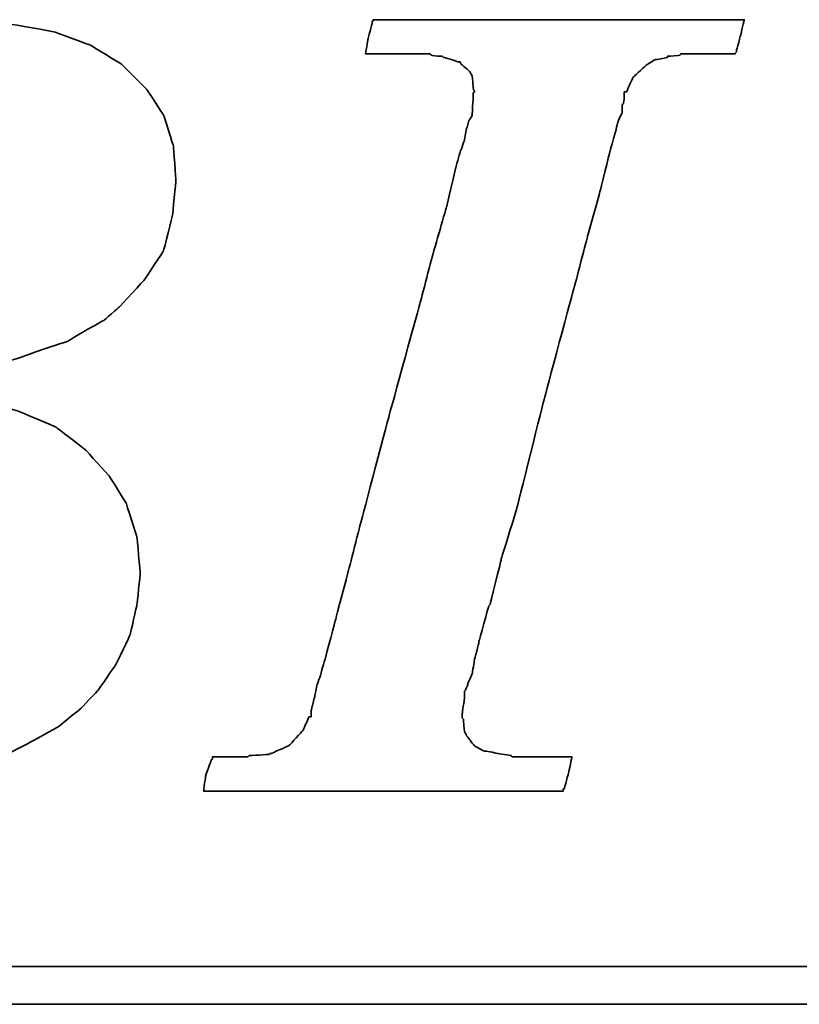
# Model space of a CAD drawing. Header units: millimetres. Extents: x 57 to 435, y 84 to 210.
# Tile 32 of 51: x 311.01 to 313.65, y 120.88 to 124.21. Entities that reach past the tile are written whole.
import ezdxf

# ---------------------------------------------------------------- set-up
doc = ezdxf.new("R2010")
doc.units = ezdxf.units.MM
doc.header["$LTSCALE"] = 0.15
doc.layers.add('DIM', color=4, linetype='CONTINUOUS')
doc.layers.add('layer 1', color=7, linetype='CONTINUOUS')

# ---------------------------------------------------------------- blocks, each defined once
blk = doc.blocks.new('TBI MOTION logo(完整正式版)')
at = {"layer": 'layer 1', "color": 22, "lineweight": 35}
for points, knots in [([(-64.65375, -6.86375), (-64.65375, -6.86375), (-64.84375, -7.29625), (-64.84375, -7.29625), (-64.84375, -7.29625), (-64.84375, -7.29625), (-64.86875, -7.34375), (-64.86875, -7.34375), (-64.86875, -7.34375), (-64.86875, -7.34375), (-64.86875, -7.36875), (-64.86875, -7.36875), (-64.86875, -7.36875), (-64.86875, -7.36875), (-65.15375, -7.65375), (-65.15375, -7.65375), (-65.15375, -7.65375), (-65.15375, -7.65375), (-65.17875, -7.65375), (-65.17875, -7.65375), (-65.17875, -7.65375), (-65.17875, -7.65375), (-65.20375, -7.67875), (-65.20375, -7.67875), (-65.20375, -7.67875), (-65.20375, -7.67875), (-65.58875, -7.87125), (-65.58875, -7.87125), (-65.58875, -7.87125), (-65.58875, -7.87125), (-65.63375, -7.87125), (-65.63375, -7.87125), (-65.63375, -7.87125), (-65.63375, -7.87125), (-65.65875, -7.89375), (-65.65875, -7.89375), (-65.65875, -7.89375), (-65.65875, -7.89375), (-66.09375, -7.94375), (-66.09375, -7.94375), (-66.09375, -7.94375), (-66.09375, -7.94375), (-66.11375, -7.94375), (-66.11375, -7.94375), (-66.11375, -7.94375), (-66.11375, -7.94375), (-66.16375, -7.94375), (-66.16375, -7.94375), (-66.16375, -7.94375), (-66.16375, -7.94375), (-66.30875, -7.94375), (-66.30875, -7.94375), (-66.30875, -7.94375), (-66.30875, -7.94375), (-66.69375, -7.94375), (-66.69375, -7.94375), (-66.69375, -7.94375), (-66.69375, -7.94375), (-67.07375, -7.94375), (-67.07375, -7.94375), (-67.07375, -7.94375), (-67.07375, -7.94375), (-67.12375, -7.94375), (-67.12375, -7.94375), (-67.12375, -7.94375), (-67.12375, -7.94375), (-67.12375, -7.96625), (-67.12375, -7.96625), (-67.12375, -7.96625), (-67.12375, -7.96625), (-67.14875, -7.99125), (-67.14875, -7.99125), (-67.14875, -7.99125), (-67.14875, -7.99125), (-67.24375, -8.34875), (-67.24375, -8.34875), (-67.24375, -8.34875), (-67.24375, -8.34875), (-67.31375, -8.68625), (-67.31375, -8.68625), (-67.31375, -8.68625), (-67.31375, -8.68625), (-67.26875, -8.68625), (-67.26875, -8.68625), (-67.26875, -8.68625), (-67.26875, -8.68625), (-67.07375, -8.68625), (-67.07375, -8.68625), (-67.07375, -8.68625), (-67.07375, -8.68625), (-66.54875, -8.68625), (-66.54875, -8.68625), (-66.54875, -8.68625), (-66.54875, -8.68625), (-65.82625, -8.68625), (-65.82625, -8.68625), (-65.82625, -8.68625), (-65.82625, -8.68625), (-65.01375, -8.68625), (-65.01375, -8.68625), (-65.01375, -8.68625), (-65.01375, -8.68625), (-64.05375, -8.68625), (-64.05375, -8.68625), (-64.05375, -8.68625), (-64.05375, -8.68625), (-62.08375, -8.68625), (-62.08375, -8.68625), (-62.08375, -8.68625), (-62.08375, -8.68625), (-60.06875, -8.68625), (-60.06875, -8.68625), (-60.06875, -8.68625), (-60.06875, -8.68625), (-59.10875, -8.68625), (-59.10875, -8.68625), (-59.10875, -8.68625), (-59.10875, -8.68625), (-58.29375, -8.68625), (-58.29375, -8.68625), (-58.29375, -8.68625), (-58.29375, -8.68625), (-57.57375, -8.68625), (-57.57375, -8.68625), (-57.57375, -8.68625), (-57.57375, -8.68625), (-57.04875, -8.68625), (-57.04875, -8.68625), (-57.04875, -8.68625), (-57.04875, -8.68625), (-56.85375, -8.68625), (-56.85375, -8.68625), (-56.85375, -8.68625), (-56.85375, -8.68625), (-56.70875, -8.68625), (-56.70875, -8.68625), (-56.70875, -8.68625), (-56.70875, -8.68625), (-56.61375, -8.68625), (-56.61375, -8.68625), (-56.61375, -8.68625), (-56.61375, -8.68625), (-56.56875, -8.68625), (-56.56875, -8.68625), (-56.56875, -8.68625), (-56.56875, -8.68625), (-55.65375, -8.63875), (-55.65375, -8.63875), (-55.65375, -8.63875), (-55.65375, -8.63875), (-54.76875, -8.51875), (-54.76875, -8.51875), (-54.76875, -8.51875), (-54.76875, -8.51875), (-53.90375, -8.30375), (-53.90375, -8.30375), (-53.90375, -8.30375), (-53.90375, -8.30375), (-53.08875, -8.03875), (-53.08875, -8.03875), (-53.08875, -8.03875), (-53.08875, -8.03875), (-52.34375, -7.65375), (-52.34375, -7.65375), (-52.34375, -7.65375), (-52.34375, -7.65375), (-51.69875, -7.29625), (-51.69875, -7.29625), (-51.69875, -7.29625), (-51.69875, -7.29625), (-51.21875, -6.91125), (-51.21875, -6.91125), (-51.21875, -6.91125), (-51.21875, -6.91125), (-50.83375, -6.50375), (-50.83375, -6.50375), (-50.83375, -6.50375), (-50.83375, -6.50375), (-50.44875, -5.94875), (-50.44875, -5.94875), (-50.44875, -5.94875), (-50.44875, -5.94875), (-50.13875, -5.30375), (-50.13875, -5.30375), (-50.13875, -5.30375), (-50.13875, -5.30375), (-49.99375, -4.65375), (-49.99375, -4.65375), (-49.99375, -4.65375), (-49.99375, -4.65375), (-49.92375, -3.98375), (-49.92375, -3.98375), (-49.92375, -3.98375), (-49.92375, -3.98375), (-49.99375, -3.19374), (-49.99375, -3.19374), (-49.99375, -3.19374), (-49.99375, -3.19374), (-50.23374, -2.44874), (-50.23374, -2.44874), (-50.23374, -2.44874), (-50.23374, -2.44874), (-50.59375, -1.87374), (-50.59375, -1.87374), (-50.59375, -1.87374), (-50.59375, -1.87374), (-51.09875, -1.31874), (-51.09875, -1.31874), (-51.09875, -1.31874), (-51.09875, -1.31874), (-51.74375, -0.81875), (-51.74375, -0.81875), (-51.74375, -0.81875), (-51.74375, -0.81875), (-52.53875, -0.48125), (-52.53875, -0.48125), (-52.53875, -0.48125), (-52.53875, -0.48125), (-53.47375, -0.21875), (-53.47375, -0.21875), (-53.47375, -0.21875), (-53.47375, -0.21875), (-54.52875, -0.04874), (-54.52875, -0.04874), (-54.52875, -0.04874), (-54.52875, -0.04874), (-55.65375, 0.12125), (-55.65375, 0.12125), (-55.65375, 0.12125), (-55.65375, 0.12125), (-54.50375, 0.28624), (-54.50375, 0.28624), (-54.50375, 0.28624), (-54.50375, 0.28624), (-53.83375, 0.38124), (-53.83375, 0.38124), (-53.83375, 0.38124), (-53.83375, 0.38124), (-53.18375, 0.50125), (-53.18375, 0.50125), (-53.18375, 0.50125), (-53.18375, 0.50125), (-52.55875, 0.66874), (-52.55875, 0.66874), (-52.55875, 0.66874), (-52.55875, 0.66874), (-52.03375, 0.86124), (-52.03375, 0.86124), (-52.03375, 0.86124), (-52.03375, 0.86124), (-51.50374, 1.03124), (-51.50374, 1.03124), (-51.50374, 1.03124), (-51.50374, 1.03124), (-51.09875, 1.27125), (-51.09875, 1.27125), (-51.09875, 1.27125), (-51.09875, 1.27125), (-50.71375, 1.48624), (-50.71375, 1.48624), (-50.71375, 1.48624), (-50.71375, 1.48624), (-50.37625, 1.77625), (-50.37625, 1.77625), (-50.37625, 1.77625), (-50.37625, 1.77625), (-49.82375, 2.37625), (-49.82375, 2.37625), (-49.82375, 2.37625), (-49.82375, 2.37625), (-49.41875, 2.99625), (-49.41875, 2.99625), (-49.41875, 2.99625), (-49.41875, 2.99625), (-49.22375, 3.76625), (-49.22375, 3.76625), (-49.22375, 3.76625), (-49.22375, 3.76625), (-49.15375, 4.50874), (-49.15375, 4.50874), (-49.15375, 4.50874), (-49.15375, 4.50874), (-49.20375, 5.25125), (-49.20375, 5.25125), (-49.20375, 5.25125), (-49.20375, 5.25125), (-49.41875, 5.92625), (-49.41875, 5.92625), (-49.41875, 5.92625), (-49.41875, 5.92625), (-49.77875, 6.47625), (-49.77875, 6.47625), (-49.77875, 6.47625), (-49.77875, 6.47625), (-50.33125, 7.02624), (-50.33125, 7.02624), (-50.33125, 7.02624), (-50.33125, 7.02624), (-51.00125, 7.43625), (-51.00125, 7.43625), (-51.00125, 7.43625), (-51.00125, 7.43625), (-51.79375, 7.72625), (-51.79375, 7.72625), (-51.79375, 7.72625), (-51.79375, 7.72625), (-52.72875, 7.89124), (-52.72875, 7.89124), (-52.72875, 7.89124), (-52.72875, 7.89124), (-53.83375, 7.98625), (-53.83375, 7.98625), (-53.83375, 7.98625), (-53.83375, 7.98625), (-53.92875, 7.98625), (-53.92875, 7.98625), (-53.92875, 7.98625), (-53.92875, 7.98625), (-54.26375, 7.98625), (-54.26375, 7.98625), (-54.26375, 7.98625), (-54.26375, 7.98625), (-54.74375, 7.98625), (-54.74375, 7.98625), (-54.74375, 7.98625), (-54.74375, 7.98625), (-55.36875, 7.98625), (-55.36875, 7.98625), (-55.36875, 7.98625), (-55.36875, 7.98625), (-56.13375, 7.98625), (-56.13375, 7.98625), (-56.13375, 7.98625), (-56.13375, 7.98625), (-56.94875, 7.98625), (-56.94875, 7.98625), (-56.94875, 7.98625), (-56.94875, 7.98625), (-58.77625, 7.98625), (-58.77625, 7.98625), (-58.77625, 7.98625), (-58.77625, 7.98625), (-60.59875, 7.98625), (-60.59875, 7.98625), (-60.59875, 7.98625), (-60.59875, 7.98625), (-61.41375, 7.98625), (-61.41375, 7.98625), (-61.41375, 7.98625), (-61.41375, 7.98625), (-62.17875, 7.98625), (-62.17875, 7.98625), (-62.17875, 7.98625), (-62.17875, 7.98625), (-62.80375, 7.98625), (-62.80375, 7.98625), (-62.80375, 7.98625), (-62.80375, 7.98625), (-63.30625, 7.98625), (-63.30625, 7.98625), (-63.30625, 7.98625), (-63.30625, 7.98625), (-63.57375, 7.98625), (-63.57375, 7.98625), (-63.57375, 7.98625), (-63.57375, 7.98625), (-63.57375, 7.96375), (-63.57375, 7.96375), (-63.57375, 7.96375), (-63.57375, 7.96375), (-63.59875, 7.94125), (-63.59875, 7.94125), (-63.59875, 7.94125), (-63.59875, 7.94125), (-63.69375, 7.55625), (-63.69375, 7.55625), (-63.69375, 7.55625), (-63.69375, 7.55625), (-63.76375, 7.24624), (-63.76375, 7.24624), (-63.76375, 7.24624), (-63.76375, 7.24624), (-63.23875, 7.24624), (-63.23875, 7.24624), (-63.23875, 7.24624), (-63.23875, 7.24624), (-62.75875, 7.24624), (-62.75875, 7.24624), (-62.75875, 7.24624), (-62.75875, 7.24624), (-62.61125, 7.24624), (-62.61125, 7.24624), (-62.61125, 7.24624), (-62.61125, 7.24624), (-62.56625, 7.24624), (-62.56625, 7.24624), (-62.56625, 7.24624), (-62.56625, 7.24624), (-62.22875, 7.24624), (-62.22875, 7.24624), (-62.22875, 7.24624), (-62.22875, 7.24624), (-62.20375, 7.24624), (-62.20375, 7.24624), (-62.20375, 7.24624), (-62.20375, 7.24624), (-62.17875, 7.21875), (-62.17875, 7.21875), (-62.17875, 7.21875), (-62.17875, 7.21875), (-61.96375, 7.17125), (-61.96375, 7.17125), (-61.96375, 7.17125), (-61.96375, 7.17125), (-61.72375, 7.12624), (-61.72375, 7.12624), (-61.72375, 7.12624), (-61.72375, 7.12624), (-61.70375, 7.12624), (-61.70375, 7.12624), (-61.70375, 7.12624), (-61.70375, 7.12624), (-61.55875, 7.07624), (-61.55875, 7.07624), (-61.55875, 7.07624), (-61.55875, 7.07624), (-61.50875, 7.07624), (-61.50875, 7.07624), (-61.50875, 7.07624), (-61.50875, 7.07624), (-61.48375, 7.02624), (-61.48375, 7.02624), (-61.48375, 7.02624), (-61.48375, 7.02624), (-61.31875, 6.83375), (-61.31875, 6.83375), (-61.31875, 6.83375), (-61.31875, 6.83375), (-61.29375, 6.81125), (-61.29375, 6.81125), (-61.29375, 6.81125), (-61.29375, 6.81125), (-61.29375, 6.78625), (-61.29375, 6.78625), (-61.29375, 6.78625), (-61.29375, 6.78625), (-61.19875, 6.50124), (-61.19875, 6.50124), (-61.19875, 6.50124), (-61.19875, 6.50124), (-61.17375, 6.45124), (-61.17375, 6.45124), (-61.17375, 6.45124), (-61.17375, 6.45124), (-61.19875, 6.40625), (-61.19875, 6.40625), (-61.19875, 6.40625), (-61.19875, 6.40625), (-61.26875, 5.99624), (-61.26875, 5.99624), (-61.26875, 5.99624), (-61.26875, 5.99624), (-61.26875, 5.85125), (-61.26875, 5.85125), (-61.26875, 5.85125), (-61.26875, 5.85125), (-61.26875, 5.82625), (-61.26875, 5.82625), (-61.26875, 5.82625), (-61.26875, 5.82625), (-61.29375, 5.80625), (-61.29375, 5.80625), (-61.29375, 5.80625), (-61.29375, 5.80625), (-61.34125, 5.66125), (-61.34125, 5.66125), (-61.34125, 5.66125), (-61.34125, 5.66125), (-61.41375, 5.44625), (-61.41375, 5.44625), (-61.41375, 5.44625), (-61.41375, 5.44625), (-61.48375, 5.15625), (-61.48375, 5.15625), (-61.48375, 5.15625), (-61.48375, 5.15625), (-61.58375, 4.82124), (-61.58375, 4.82124), (-61.58375, 4.82124), (-61.58375, 4.82124), (-61.79875, 4.00375), (-61.79875, 4.00375), (-61.79875, 4.00375), (-61.79875, 4.00375), (-62.05875, 2.99625), (-62.05875, 2.99625), (-62.05875, 2.99625), (-62.05875, 2.99625), (-62.34875, 1.91625), (-62.34875, 1.91625), (-62.34875, 1.91625), (-62.34875, 1.91625), (-62.97375, -0.41124), (-62.97375, -0.41124), (-62.97375, -0.41124), (-62.97375, -0.41124), (-63.59875, -2.75875), (-63.59875, -2.75875), (-63.59875, -2.75875), (-63.59875, -2.75875), (-63.88375, -3.86374), (-63.88375, -3.86374), (-63.88375, -3.86374), (-63.88375, -3.86374), (-64.14875, -4.82374), (-64.14875, -4.82374), (-64.14875, -4.82374), (-64.14875, -4.82374), (-64.36375, -5.64125), (-64.36375, -5.64125), (-64.36375, -5.64125), (-64.36375, -5.64125), (-64.43625, -5.97625), (-64.43625, -5.97625), (-64.43625, -5.97625), (-64.43625, -5.97625), (-64.50875, -6.28625), (-64.50875, -6.28625), (-64.50875, -6.28625), (-64.50875, -6.28625), (-64.50875, -6.30875), (-64.50875, -6.30875), (-64.50875, -6.30875), (-64.50875, -6.30875), (-64.57875, -6.50375), (-64.57875, -6.50375), (-64.57875, -6.50375), (-64.57875, -6.50375), (-64.62875, -6.69625), (-64.62875, -6.69625), (-64.62875, -6.69625), (-64.62875, -6.69625), (-64.62875, -6.76875), (-64.62875, -6.76875), (-64.62875, -6.76875), (-64.62875, -6.76875), (-64.62875, -6.81375), (-64.62875, -6.81375), (-64.62875, -6.81375), (-64.62875, -6.81375), (-64.62875, -6.83875), (-64.62875, -6.83875), (-64.62875, -6.83875), (-64.62875, -6.83875), (-64.65375, -6.86375), (-64.65375, -6.86375)], [0, 0, 0, 0, 0.00719424, 0.00719424, 0.00719424, 0.00719425, 0.01438849, 0.01438849, 0.01438849, 0.0143885, 0.02158273, 0.02158273, 0.02158273, 0.02158274, 0.02877698, 0.02877698, 0.02877698, 0.02877699, 0.03597122, 0.03597122, 0.03597122, 0.03597123, 0.04316547, 0.04316547, 0.04316547, 0.04316548, 0.05035971, 0.05035971, 0.05035971, 0.05035972, 0.05755396, 0.05755396, 0.05755396, 0.05755397, 0.0647482, 0.0647482, 0.0647482, 0.06474821, 0.07194245, 0.07194245, 0.07194245, 0.07194246, 0.07913669, 0.07913669, 0.07913669, 0.0791367, 0.08633094, 0.08633094, 0.08633094, 0.08633095, 0.09352518, 0.09352518, 0.09352518, 0.09352519, 0.10071942, 0.10071942, 0.10071942, 0.10071943, 0.10791367, 0.10791367, 0.10791367, 0.10791368, 0.11510791, 0.11510791, 0.11510791, 0.11510792, 0.12230216, 0.12230216, 0.12230216, 0.12230217, 0.1294964, 0.1294964, 0.1294964, 0.12949641, 0.13669065, 0.13669065, 0.13669065, 0.13669066, 0.14388489, 0.14388489, 0.14388489, 0.1438849, 0.15107914, 0.15107914, 0.15107914, 0.15107915, 0.15827338, 0.15827338, 0.15827338, 0.15827339, 0.16546763, 0.16546763, 0.16546763, 0.16546764, 0.17266187, 0.17266187, 0.17266187, 0.17266188, 0.17985612, 0.17985612, 0.17985612, 0.17985613, 0.18705036, 0.18705036, 0.18705036, 0.18705037, 0.1942446, 0.1942446, 0.1942446, 0.19424461, 0.20143885, 0.20143885, 0.20143885, 0.20143886, 0.20863309, 0.20863309, 0.20863309, 0.2086331, 0.21582734, 0.21582734, 0.21582734, 0.21582735, 0.22302158, 0.22302158, 0.22302158, 0.22302159, 0.23021583, 0.23021583, 0.23021583, 0.23021584, 0.23741007, 0.23741007, 0.23741007, 0.23741008, 0.24460432, 0.24460432, 0.24460432, 0.24460433, 0.25179856, 0.25179856, 0.25179856, 0.25179857, 0.25899281, 0.25899281, 0.25899281, 0.25899282, 0.26618705, 0.26618705, 0.26618705, 0.26618706, 0.27338129, 0.27338129, 0.27338129, 0.2733813, 0.28057554, 0.28057554, 0.28057554, 0.28057555, 0.28776978, 0.28776978, 0.28776978, 0.28776979, 0.29496403, 0.29496403, 0.29496403, 0.29496404, 0.30215827, 0.30215827, 0.30215827, 0.30215828, 0.30935252, 0.30935252, 0.30935252, 0.30935253, 0.31654676, 0.31654676, 0.31654676, 0.31654677, 0.32374101, 0.32374101, 0.32374101, 0.32374102, 0.33093525, 0.33093525, 0.33093525, 0.33093526, 0.3381295, 0.3381295, 0.3381295, 0.33812951, 0.34532374, 0.34532374, 0.34532374, 0.34532375, 0.35251799, 0.35251799, 0.35251799, 0.352518, 0.35971223, 0.35971223, 0.35971223, 0.35971224, 0.36690647, 0.36690647, 0.36690647, 0.36690648, 0.37410072, 0.37410072, 0.37410072, 0.37410073, 0.38129496, 0.38129496, 0.38129496, 0.38129497, 0.38848921, 0.38848921, 0.38848921, 0.38848922, 0.39568345, 0.39568345, 0.39568345, 0.39568346, 0.4028777, 0.4028777, 0.4028777, 0.40287771, 0.41007194, 0.41007194, 0.41007194, 0.41007195, 0.41726619, 0.41726619, 0.41726619, 0.4172662, 0.42446043, 0.42446043, 0.42446043, 0.42446044, 0.43165468, 0.43165468, 0.43165468, 0.43165469, 0.43884892, 0.43884892, 0.43884892, 0.43884893, 0.44604317, 0.44604317, 0.44604317, 0.44604318, 0.45323741, 0.45323741, 0.45323741, 0.45323742, 0.46043165, 0.46043165, 0.46043165, 0.46043166, 0.4676259, 0.4676259, 0.4676259, 0.46762591, 0.47482014, 0.47482014, 0.47482014, 0.47482015, 0.48201439, 0.48201439, 0.48201439, 0.4820144, 0.48920863, 0.48920863, 0.48920863, 0.48920864, 0.49640288, 0.49640288, 0.49640288, 0.49640289, 0.50359712, 0.50359712, 0.50359712, 0.50359713, 0.51079137, 0.51079137, 0.51079137, 0.51079138, 0.51798561, 0.51798561, 0.51798561, 0.51798562, 0.52517986, 0.52517986, 0.52517986, 0.52517987, 0.5323741, 0.5323741, 0.5323741, 0.53237411, 0.53956835, 0.53956835, 0.53956835, 0.53956836, 0.54676259, 0.54676259, 0.54676259, 0.5467626, 0.55395683, 0.55395683, 0.55395683, 0.55395684, 0.56115108, 0.56115108, 0.56115108, 0.56115109, 0.56834532, 0.56834532, 0.56834532, 0.56834533, 0.57553957, 0.57553957, 0.57553957, 0.57553958, 0.58273381, 0.58273381, 0.58273381, 0.58273382, 0.58992806, 0.58992806, 0.58992806, 0.58992807, 0.5971223, 0.5971223, 0.5971223, 0.59712231, 0.60431655, 0.60431655, 0.60431655, 0.60431656, 0.61151079, 0.61151079, 0.61151079, 0.6115108, 0.61870504, 0.61870504, 0.61870504, 0.61870505, 0.62589928, 0.62589928, 0.62589928, 0.62589929, 0.63309353, 0.63309353, 0.63309353, 0.63309354, 0.64028777, 0.64028777, 0.64028777, 0.64028778, 0.64748201, 0.64748201, 0.64748201, 0.64748202, 0.65467626, 0.65467626, 0.65467626, 0.65467627, 0.6618705, 0.6618705, 0.6618705, 0.66187051, 0.66906475, 0.66906475, 0.66906475, 0.66906476, 0.67625899, 0.67625899, 0.67625899, 0.676259, 0.68345324, 0.68345324, 0.68345324, 0.68345325, 0.69064748, 0.69064748, 0.69064748, 0.69064749, 0.69784173, 0.69784173, 0.69784173, 0.69784174, 0.70503597, 0.70503597, 0.70503597, 0.70503598, 0.71223022, 0.71223022, 0.71223022, 0.71223023, 0.71942446, 0.71942446, 0.71942446, 0.71942447, 0.72661871, 0.72661871, 0.72661871, 0.72661872, 0.73381295, 0.73381295, 0.73381295, 0.73381296, 0.74100719, 0.74100719, 0.74100719, 0.7410072, 0.74820144, 0.74820144, 0.74820144, 0.74820145, 0.75539568, 0.75539568, 0.75539568, 0.75539569, 0.76258993, 0.76258993, 0.76258993, 0.76258994, 0.76978417, 0.76978417, 0.76978417, 0.76978418, 0.77697842, 0.77697842, 0.77697842, 0.77697843, 0.78417266, 0.78417266, 0.78417266, 0.78417267, 0.79136691, 0.79136691, 0.79136691, 0.79136692, 0.79856115, 0.79856115, 0.79856115, 0.79856116, 0.8057554, 0.8057554, 0.8057554, 0.80575541, 0.81294964, 0.81294964, 0.81294964, 0.81294965, 0.82014388, 0.82014388, 0.82014388, 0.82014389, 0.82733813, 0.82733813, 0.82733813, 0.82733814, 0.83453237, 0.83453237, 0.83453237, 0.83453238, 0.84172662, 0.84172662, 0.84172662, 0.84172663, 0.84892086, 0.84892086, 0.84892086, 0.84892087, 0.85611511, 0.85611511, 0.85611511, 0.85611512, 0.86330935, 0.86330935, 0.86330935, 0.86330936, 0.8705036, 0.8705036, 0.8705036, 0.87050361, 0.87769784, 0.87769784, 0.87769784, 0.87769785, 0.88489209, 0.88489209, 0.88489209, 0.8848921, 0.89208633, 0.89208633, 0.89208633, 0.89208634, 0.89928058, 0.89928058, 0.89928058, 0.89928059, 0.90647482, 0.90647482, 0.90647482, 0.90647483, 0.91366906, 0.91366906, 0.91366906, 0.91366907, 0.92086331, 0.92086331, 0.92086331, 0.92086332, 0.92805755, 0.92805755, 0.92805755, 0.92805756, 0.9352518, 0.9352518, 0.9352518, 0.93525181, 0.94244604, 0.94244604, 0.94244604, 0.94244605, 0.94964029, 0.94964029, 0.94964029, 0.9496403, 0.95683453, 0.95683453, 0.95683453, 0.95683454, 0.96402878, 0.96402878, 0.96402878, 0.96402879, 0.97122302, 0.97122302, 0.97122302, 0.97122303, 0.97841727, 0.97841727, 0.97841727, 0.97841728, 0.98561151, 0.98561151, 0.98561151, 0.98561152, 0.99280576, 0.99280576, 0.99280576, 0.99280577, 1, 1, 1, 1]), ([(-40.59125, -7.94375), (-40.59125, -7.94375), (-40.97375, -7.94375), (-40.97375, -7.94375), (-40.97375, -7.94375), (-40.97375, -7.94375), (-41.38125, -7.94375), (-41.38125, -7.94375), (-41.38125, -7.94375), (-41.38125, -7.94375), (-41.54875, -7.94375), (-41.54875, -7.94375), (-41.54875, -7.94375), (-41.54875, -7.94375), (-41.59875, -7.94375), (-41.59875, -7.94375), (-41.59875, -7.94375), (-41.59875, -7.94375), (-41.88375, -7.94375), (-41.88375, -7.94375), (-41.88375, -7.94375), (-41.88375, -7.94375), (-41.90875, -7.91875), (-41.90875, -7.91875), (-41.90875, -7.91875), (-41.90875, -7.91875), (-42.19875, -7.87125), (-42.19875, -7.87125), (-42.19875, -7.87125), (-42.19875, -7.87125), (-42.43875, -7.82375), (-42.43875, -7.82375), (-42.43875, -7.82375), (-42.43875, -7.82375), (-42.45875, -7.82375), (-42.45875, -7.82375), (-42.45875, -7.82375), (-42.45875, -7.82375), (-42.48625, -7.82375), (-42.48625, -7.82375), (-42.48625, -7.82375), (-42.48625, -7.82375), (-42.67625, -7.72375), (-42.67625, -7.72375), (-42.67625, -7.72375), (-42.67625, -7.72375), (-42.70125, -7.70375), (-42.70125, -7.70375), (-42.70125, -7.70375), (-42.70125, -7.70375), (-42.72375, -7.67875), (-42.72375, -7.67875), (-42.72375, -7.67875), (-42.72375, -7.67875), (-42.86875, -7.48875), (-42.86875, -7.48875), (-42.86875, -7.48875), (-42.86875, -7.48875), (-42.89375, -7.43875), (-42.89375, -7.43875), (-42.89375, -7.43875), (-42.89375, -7.43875), (-42.91875, -7.38875), (-42.91875, -7.38875), (-42.91875, -7.38875), (-42.91875, -7.38875), (-42.93875, -7.12875), (-42.93875, -7.12875), (-42.93875, -7.12875), (-42.93875, -7.12875), (-42.96375, -7.10375), (-42.96375, -7.10375), (-42.96375, -7.10375), (-42.96375, -7.10375), (-42.96375, -7.05375), (-42.96375, -7.05375), (-42.96375, -7.05375), (-42.96375, -7.05375), (-42.96375, -7.00875), (-42.96375, -7.00875), (-42.96375, -7.00875), (-42.96375, -7.00875), (-42.91875, -6.69625), (-42.91875, -6.69625), (-42.91875, -6.69625), (-42.91875, -6.69625), (-42.91875, -6.62375), (-42.91875, -6.62375), (-42.91875, -6.62375), (-42.91875, -6.62375), (-42.91875, -6.59625), (-42.91875, -6.59625), (-42.91875, -6.59625), (-42.91875, -6.59625), (-42.91875, -6.57375), (-42.91875, -6.57375), (-42.91875, -6.57375), (-42.91875, -6.57375), (-42.91875, -6.52875), (-42.91875, -6.52875), (-42.91875, -6.52875), (-42.91875, -6.52875), (-42.89375, -6.50375), (-42.89375, -6.50375), (-42.89375, -6.50375), (-42.89375, -6.50375), (-42.84375, -6.38375), (-42.84375, -6.38375), (-42.84375, -6.38375), (-42.84375, -6.38375), (-42.84375, -6.35875), (-42.84375, -6.35875), (-42.84375, -6.35875), (-42.84375, -6.35875), (-42.74625, -6.14375), (-42.74625, -6.14375), (-42.74625, -6.14375), (-42.74625, -6.14375), (-42.70125, -5.85375), (-42.70125, -5.85375), (-42.70125, -5.85375), (-42.70125, -5.85375), (-42.60375, -5.47125), (-42.60375, -5.47125), (-42.60375, -5.47125), (-42.60375, -5.47125), (-42.60375, -5.44875), (-42.60375, -5.44875), (-42.60375, -5.44875), (-42.60375, -5.44875), (-42.38875, -4.67875), (-42.38875, -4.67875), (-42.38875, -4.67875), (-42.38875, -4.67875), (-42.36375, -4.65375), (-42.36375, -4.65375), (-42.36375, -4.65375), (-42.36375, -4.65375), (-42.12375, -3.69625), (-42.12375, -3.69625), (-42.12375, -3.69625), (-42.12375, -3.69625), (-42.12375, -3.67374), (-42.12375, -3.67374), (-42.12375, -3.67374), (-42.12375, -3.67374), (-41.78875, -2.59374), (-41.78875, -2.59374), (-41.78875, -2.59374), (-41.78875, -2.59374), (-41.18875, -0.19375), (-41.18875, -0.19375), (-41.18875, -0.19375), (-41.18875, -0.19375), (-40.54375, 2.20624), (-40.54375, 2.20624), (-40.54375, 2.20624), (-40.54375, 2.20624), (-40.25375, 3.30875), (-40.25375, 3.30875), (-40.25375, 3.30875), (-40.25375, 3.30875), (-39.98875, 4.27125), (-39.98875, 4.27125), (-39.98875, 4.27125), (-39.98875, 4.27125), (-39.77375, 5.13125), (-39.77375, 5.13125), (-39.77375, 5.13125), (-39.77375, 5.13125), (-39.67875, 5.47125), (-39.67875, 5.47125), (-39.67875, 5.47125), (-39.67875, 5.47125), (-39.60375, 5.75625), (-39.60375, 5.75625), (-39.60375, 5.75625), (-39.60375, 5.75625), (-39.60375, 5.78125), (-39.60375, 5.78125), (-39.60375, 5.78125), (-39.60375, 5.78125), (-39.50875, 5.97125), (-39.50875, 5.97125), (-39.50875, 5.97125), (-39.50875, 5.97125), (-39.50875, 6.13875), (-39.50875, 6.13875), (-39.50875, 6.13875), (-39.50875, 6.13875), (-39.48625, 6.16625), (-39.48625, 6.16625), (-39.48625, 6.16625), (-39.48625, 6.16625), (-39.46125, 6.28625), (-39.46125, 6.28625), (-39.46125, 6.28625), (-39.46125, 6.28625), (-39.46125, 6.42625), (-39.46125, 6.42625), (-39.46125, 6.42625), (-39.46125, 6.42625), (-39.41375, 6.42625), (-39.41375, 6.42625), (-39.41375, 6.42625), (-39.41375, 6.42625), (-39.29375, 6.69125), (-39.29375, 6.69125), (-39.29375, 6.69125), (-39.29375, 6.69125), (-39.26875, 6.74125), (-39.26875, 6.74125), (-39.26875, 6.74125), (-39.26875, 6.74125), (-39.24375, 6.76625), (-39.24375, 6.76625), (-39.24375, 6.76625), (-39.24375, 6.76625), (-38.98375, 7.00624), (-38.98375, 7.00624), (-38.98375, 7.00624), (-38.98375, 7.00624), (-38.95625, 7.02624), (-38.95625, 7.02624), (-38.95625, 7.02624), (-38.95625, 7.02624), (-38.78875, 7.12624), (-38.78875, 7.12624), (-38.78875, 7.12624), (-38.78875, 7.12624), (-38.76375, 7.12624), (-38.76375, 7.12624), (-38.76375, 7.12624), (-38.76375, 7.12624), (-38.74375, 7.12624), (-38.74375, 7.12624), (-38.74375, 7.12624), (-38.74375, 7.12624), (-38.52875, 7.17125), (-38.52875, 7.17125), (-38.52875, 7.17125), (-38.52875, 7.17125), (-38.52875, 7.19624), (-38.52875, 7.19624), (-38.52875, 7.19624), (-38.52875, 7.19624), (-38.50375, 7.19624), (-38.50375, 7.19624), (-38.50375, 7.19624), (-38.50375, 7.19624), (-38.26125, 7.21875), (-38.26125, 7.21875), (-38.26125, 7.21875), (-38.26125, 7.21875), (-38.23875, 7.24624), (-38.23875, 7.24624), (-38.23875, 7.24624), (-38.23875, 7.24624), (-38.21625, 7.24624), (-38.21625, 7.24624), (-38.21625, 7.24624), (-38.21625, 7.24624), (-38.18875, 7.24624), (-38.18875, 7.24624), (-38.18875, 7.24624), (-38.18875, 7.24624), (-37.90375, 7.24624), (-37.90375, 7.24624), (-37.90375, 7.24624), (-37.90375, 7.24624), (-37.85375, 7.24624), (-37.85375, 7.24624), (-37.85375, 7.24624), (-37.85375, 7.24624), (-37.75875, 7.24624), (-37.75875, 7.24624), (-37.75875, 7.24624), (-37.75875, 7.24624), (-37.42375, 7.24624), (-37.42375, 7.24624), (-37.42375, 7.24624), (-37.42375, 7.24624), (-37.08875, 7.24624), (-37.08875, 7.24624), (-37.08875, 7.24624), (-37.08875, 7.24624), (-37.06375, 7.24624), (-37.06375, 7.24624), (-37.06375, 7.24624), (-37.06375, 7.24624), (-37.06375, 7.26624), (-37.06375, 7.26624), (-37.06375, 7.26624), (-37.06375, 7.26624), (-37.03875, 7.29125), (-37.03875, 7.29125), (-37.03875, 7.29125), (-37.03875, 7.29125), (-37.03875, 7.31625), (-37.03875, 7.31625), (-37.03875, 7.31625), (-37.03875, 7.31625), (-36.94125, 7.67625), (-36.94125, 7.67625), (-36.94125, 7.67625), (-36.94125, 7.67625), (-36.86875, 7.98625), (-36.86875, 7.98625), (-36.86875, 7.98625), (-36.86875, 7.98625), (-36.98875, 7.98625), (-36.98875, 7.98625), (-36.98875, 7.98625), (-36.98875, 7.98625), (-37.42375, 7.98625), (-37.42375, 7.98625), (-37.42375, 7.98625), (-37.42375, 7.98625), (-37.94875, 7.98625), (-37.94875, 7.98625), (-37.94875, 7.98625), (-37.94875, 7.98625), (-38.57375, 7.98625), (-38.57375, 7.98625), (-38.57375, 7.98625), (-38.57375, 7.98625), (-39.29375, 7.98625), (-39.29375, 7.98625), (-39.29375, 7.98625), (-39.29375, 7.98625), (-40.82875, 7.98625), (-40.82875, 7.98625), (-40.82875, 7.98625), (-40.82875, 7.98625), (-42.36375, 7.98625), (-42.36375, 7.98625), (-42.36375, 7.98625), (-42.36375, 7.98625), (-43.08375, 7.98625), (-43.08375, 7.98625), (-43.08375, 7.98625), (-43.08375, 7.98625), (-43.70875, 7.98625), (-43.70875, 7.98625), (-43.70875, 7.98625), (-43.70875, 7.98625), (-44.23375, 7.98625), (-44.23375, 7.98625), (-44.23375, 7.98625), (-44.23375, 7.98625), (-44.66875, 7.98625), (-44.66875, 7.98625), (-44.66875, 7.98625), (-44.66875, 7.98625), (-44.88375, 7.98625), (-44.88375, 7.98625), (-44.88375, 7.98625), (-44.88375, 7.98625), (-44.90875, 7.94125), (-44.90875, 7.94125), (-44.90875, 7.94125), (-44.90875, 7.94125), (-44.90875, 7.91625), (-44.90875, 7.91625), (-44.90875, 7.91625), (-44.90875, 7.91625), (-45.00375, 7.55625), (-45.00375, 7.55625), (-45.00375, 7.55625), (-45.00375, 7.55625), (-45.05375, 7.24624), (-45.05375, 7.24624), (-45.05375, 7.24624), (-45.05375, 7.24624), (-44.61875, 7.24624), (-44.61875, 7.24624), (-44.61875, 7.24624), (-44.61875, 7.24624), (-44.11375, 7.24624), (-44.11375, 7.24624), (-44.11375, 7.24624), (-44.11375, 7.24624), (-43.99375, 7.24624), (-43.99375, 7.24624), (-43.99375, 7.24624), (-43.99375, 7.24624), (-43.94625, 7.24624), (-43.94625, 7.24624), (-43.94625, 7.24624), (-43.94625, 7.24624), (-43.92374, 7.24624), (-43.92374, 7.24624), (-43.92374, 7.24624), (-43.92374, 7.24624), (-43.65875, 7.24624), (-43.65875, 7.24624), (-43.65875, 7.24624), (-43.65875, 7.24624), (-43.63875, 7.21875), (-43.63875, 7.21875), (-43.63875, 7.21875), (-43.63875, 7.21875), (-43.46875, 7.19624), (-43.46875, 7.19624), (-43.46875, 7.19624), (-43.46875, 7.19624), (-43.39875, 7.19624), (-43.39875, 7.19624), (-43.39875, 7.19624), (-43.39875, 7.19624), (-43.37125, 7.17125), (-43.37125, 7.17125), (-43.37125, 7.17125), (-43.37125, 7.17125), (-43.34875, 7.17125), (-43.34875, 7.17125), (-43.34875, 7.17125), (-43.34875, 7.17125), (-43.20375, 7.12624), (-43.20375, 7.12624), (-43.20375, 7.12624), (-43.20375, 7.12624), (-43.05875, 7.07624), (-43.05875, 7.07624), (-43.05875, 7.07624), (-43.05875, 7.07624), (-43.01375, 7.07624), (-43.01375, 7.07624), (-43.01375, 7.07624), (-43.01375, 7.07624), (-42.98875, 7.02624), (-42.98875, 7.02624), (-42.98875, 7.02624), (-42.98875, 7.02624), (-42.79875, 6.86125), (-42.79875, 6.86125), (-42.79875, 6.86125), (-42.79875, 6.86125), (-42.77375, 6.81125), (-42.77375, 6.81125), (-42.77375, 6.81125), (-42.77375, 6.81125), (-42.74625, 6.76625), (-42.74625, 6.76625), (-42.74625, 6.76625), (-42.74625, 6.76625), (-42.72375, 6.47625), (-42.72375, 6.47625), (-42.72375, 6.47625), (-42.72375, 6.47625), (-42.70125, 6.45124), (-42.70125, 6.45124), (-42.70125, 6.45124), (-42.70125, 6.45124), (-42.70125, 6.42625), (-42.70125, 6.42625), (-42.70125, 6.42625), (-42.70125, 6.42625), (-42.72375, 6.40625), (-42.72375, 6.40625), (-42.72375, 6.40625), (-42.72375, 6.40625), (-42.74625, 5.97125), (-42.74625, 5.97125), (-42.74625, 5.97125), (-42.74625, 5.97125), (-42.74625, 5.94625), (-42.74625, 5.94625), (-42.74625, 5.94625), (-42.74625, 5.94625), (-42.74625, 5.92625), (-42.74625, 5.92625), (-42.74625, 5.92625), (-42.74625, 5.92625), (-42.77375, 5.87625), (-42.77375, 5.87625), (-42.77375, 5.87625), (-42.77375, 5.87625), (-42.81875, 5.80625), (-42.81875, 5.80625), (-42.81875, 5.80625), (-42.81875, 5.80625), (-42.86875, 5.63625), (-42.86875, 5.63625), (-42.86875, 5.63625), (-42.86875, 5.63625), (-42.91875, 5.39625), (-42.91875, 5.39625), (-42.91875, 5.39625), (-42.91875, 5.39625), (-42.91875, 5.37124), (-42.91875, 5.37124), (-42.91875, 5.37124), (-42.91875, 5.37124), (-43.01375, 5.10874), (-43.01375, 5.10874), (-43.01375, 5.10874), (-43.01375, 5.10874), (-43.10875, 4.77124), (-43.10875, 4.77124), (-43.10875, 4.77124), (-43.10875, 4.77124), (-43.29875, 3.95625), (-43.29875, 3.95625), (-43.29875, 3.95625), (-43.29875, 3.95625), (-43.58875, 2.95125), (-43.58875, 2.95125), (-43.58875, 2.95125), (-43.58875, 2.95125), (-43.87375, 1.87125), (-43.87375, 1.87125), (-43.87375, 1.87125), (-43.87375, 1.87125), (-44.52625, -0.50374), (-44.52625, -0.50374), (-44.52625, -0.50374), (-44.52625, -0.50374), (-45.14875, -2.85375), (-45.14875, -2.85375), (-45.14875, -2.85375), (-45.14875, -2.85375), (-45.43375, -3.95875), (-45.43375, -3.95875), (-45.43375, -3.95875), (-45.43375, -3.95875), (-45.69875, -4.96875), (-45.69875, -4.96875), (-45.69875, -4.96875), (-45.69875, -4.96875), (-45.91375, -5.78375), (-45.91375, -5.78375), (-45.91375, -5.78375), (-45.91375, -5.78375), (-46.01375, -6.11875), (-46.01375, -6.11875), (-46.01375, -6.11875), (-46.01375, -6.11875), (-46.01375, -6.14375), (-46.01375, -6.14375), (-46.01375, -6.14375), (-46.01375, -6.14375), (-46.10875, -6.40875), (-46.10875, -6.40875), (-46.10875, -6.40875), (-46.10875, -6.40875), (-46.15375, -6.64875), (-46.15375, -6.64875), (-46.15375, -6.64875), (-46.15375, -6.64875), (-46.20375, -6.83875), (-46.20375, -6.83875), (-46.20375, -6.83875), (-46.20375, -6.83875), (-46.22875, -6.93375), (-46.22875, -6.93375), (-46.22875, -6.93375), (-46.22875, -6.93375), (-46.22875, -7.07875), (-46.22875, -7.07875), (-46.22875, -7.07875), (-46.22875, -7.07875), (-46.27375, -7.07875), (-46.27375, -7.07875), (-46.27375, -7.07875), (-46.27375, -7.07875), (-46.39375, -7.34375), (-46.39375, -7.34375), (-46.39375, -7.34375), (-46.39375, -7.34375), (-46.39375, -7.36875), (-46.39375, -7.36875), (-46.39375, -7.36875), (-46.39375, -7.36875), (-46.42125, -7.38875), (-46.42125, -7.38875), (-46.42125, -7.38875), (-46.42125, -7.38875), (-46.68375, -7.67875), (-46.68375, -7.67875), (-46.68375, -7.67875), (-46.68375, -7.67875), (-46.70875, -7.70375), (-46.70875, -7.70375), (-46.70875, -7.70375), (-46.70875, -7.70375), (-46.75375, -7.72375), (-46.75375, -7.72375), (-46.75375, -7.72375), (-46.75375, -7.72375), (-47.08875, -7.87125), (-47.08875, -7.87125), (-47.08875, -7.87125), (-47.08875, -7.87125), (-47.11625, -7.87125), (-47.11625, -7.87125), (-47.11625, -7.87125), (-47.11625, -7.87125), (-47.13875, -7.89375), (-47.13875, -7.89375), (-47.13875, -7.89375), (-47.13875, -7.89375), (-47.56875, -7.91875), (-47.56875, -7.91875), (-47.56875, -7.91875), (-47.56875, -7.91875), (-47.59625, -7.94375), (-47.59625, -7.94375), (-47.59625, -7.94375), (-47.59625, -7.94375), (-47.64375, -7.94375), (-47.64375, -7.94375), (-47.64375, -7.94375), (-47.64375, -7.94375), (-47.73625, -7.94375), (-47.73625, -7.94375), (-47.73625, -7.94375), (-47.73625, -7.94375), (-48.07375, -7.94375), (-48.07375, -7.94375), (-48.07375, -7.94375), (-48.07375, -7.94375), (-48.36125, -7.94375), (-48.36125, -7.94375), (-48.36125, -7.94375), (-48.36125, -7.94375), (-48.36125, -7.96625), (-48.36125, -7.96625), (-48.36125, -7.96625), (-48.36125, -7.96625), (-48.36125, -7.99125), (-48.36125, -7.99125), (-48.36125, -7.99125), (-48.36125, -7.99125), (-48.38875, -8.01375), (-48.38875, -8.01375), (-48.38875, -8.01375), (-48.38875, -8.01375), (-48.50875, -8.34875), (-48.50875, -8.34875), (-48.50875, -8.34875), (-48.50875, -8.34875), (-48.55375, -8.68625), (-48.55375, -8.68625), (-48.55375, -8.68625), (-48.55375, -8.68625), (-48.45875, -8.68625), (-48.45875, -8.68625), (-48.45875, -8.68625), (-48.45875, -8.68625), (-48.07375, -8.68625), (-48.07375, -8.68625), (-48.07375, -8.68625), (-48.07375, -8.68625), (-47.52375, -8.68625), (-47.52375, -8.68625), (-47.52375, -8.68625), (-47.52375, -8.68625), (-46.92375, -8.68625), (-46.92375, -8.68625), (-46.92375, -8.68625), (-46.92375, -8.68625), (-46.25375, -8.68625), (-46.25375, -8.68625), (-46.25375, -8.68625), (-46.25375, -8.68625), (-46.20375, -8.68625), (-46.20375, -8.68625), (-46.20375, -8.68625), (-46.20375, -8.68625), (-44.71375, -8.68625), (-44.71375, -8.68625), (-44.71375, -8.68625), (-44.71375, -8.68625), (-43.22875, -8.68625), (-43.22875, -8.68625), (-43.22875, -8.68625), (-43.22875, -8.68625), (-42.55875, -8.68625), (-42.55875, -8.68625), (-42.55875, -8.68625), (-42.55875, -8.68625), (-42.50875, -8.68625), (-42.50875, -8.68625), (-42.50875, -8.68625), (-42.50875, -8.68625), (-41.93375, -8.68625), (-41.93375, -8.68625), (-41.93375, -8.68625), (-41.93375, -8.68625), (-41.38125, -8.68625), (-41.38125, -8.68625), (-41.38125, -8.68625), (-41.38125, -8.68625), (-40.97375, -8.68625), (-40.97375, -8.68625), (-40.97375, -8.68625), (-40.97375, -8.68625), (-40.78125, -8.68625), (-40.78125, -8.68625), (-40.78125, -8.68625), (-40.78125, -8.68625), (-40.78125, -8.63875), (-40.78125, -8.63875), (-40.78125, -8.63875), (-40.78125, -8.63875), (-40.75875, -8.63875), (-40.75875, -8.63875), (-40.75875, -8.63875), (-40.75875, -8.63875), (-40.66375, -8.27875), (-40.66375, -8.27875), (-40.66375, -8.27875), (-40.66375, -8.27875), (-40.59125, -7.94375), (-40.59125, -7.94375)], [0, 0, 0, 0, 0.00558659, 0.00558659, 0.00558659, 0.0055866, 0.01117318, 0.01117318, 0.01117318, 0.01117319, 0.01675978, 0.01675978, 0.01675978, 0.01675979, 0.02234637, 0.02234637, 0.02234637, 0.02234638, 0.02793296, 0.02793296, 0.02793296, 0.02793297, 0.03351955, 0.03351955, 0.03351955, 0.03351956, 0.03910615, 0.03910615, 0.03910615, 0.03910616, 0.04469274, 0.04469274, 0.04469274, 0.04469275, 0.05027933, 0.05027933, 0.05027933, 0.05027934, 0.05586592, 0.05586592, 0.05586592, 0.05586593, 0.06145251, 0.06145251, 0.06145251, 0.06145252, 0.06703911, 0.06703911, 0.06703911, 0.06703912, 0.0726257, 0.0726257, 0.0726257, 0.07262571, 0.07821229, 0.07821229, 0.07821229, 0.0782123, 0.08379888, 0.08379888, 0.08379888, 0.08379889, 0.08938547, 0.08938547, 0.08938547, 0.08938548, 0.09497207, 0.09497207, 0.09497207, 0.09497208, 0.10055866, 0.10055866, 0.10055866, 0.10055867, 0.10614525, 0.10614525, 0.10614525, 0.10614526, 0.11173184, 0.11173184, 0.11173184, 0.11173185, 0.11731844, 0.11731844, 0.11731844, 0.11731845, 0.12290503, 0.12290503, 0.12290503, 0.12290504, 0.12849162, 0.12849162, 0.12849162, 0.12849163, 0.13407821, 0.13407821, 0.13407821, 0.13407822, 0.1396648, 0.1396648, 0.1396648, 0.13966481, 0.1452514, 0.1452514, 0.1452514, 0.14525141, 0.15083799, 0.15083799, 0.15083799, 0.150838, 0.15642458, 0.15642458, 0.15642458, 0.15642459, 0.16201117, 0.16201117, 0.16201117, 0.16201118, 0.16759777, 0.16759777, 0.16759777, 0.16759778, 0.17318436, 0.17318436, 0.17318436, 0.17318437, 0.17877095, 0.17877095, 0.17877095, 0.17877096, 0.18435754, 0.18435754, 0.18435754, 0.18435755, 0.18994413, 0.18994413, 0.18994413, 0.18994414, 0.19553073, 0.19553073, 0.19553073, 0.19553074, 0.20111732, 0.20111732, 0.20111732, 0.20111733, 0.20670391, 0.20670391, 0.20670391, 0.20670392, 0.2122905, 0.2122905, 0.2122905, 0.21229051, 0.21787709, 0.21787709, 0.21787709, 0.2178771, 0.22346369, 0.22346369, 0.22346369, 0.2234637, 0.22905028, 0.22905028, 0.22905028, 0.22905029, 0.23463687, 0.23463687, 0.23463687, 0.23463688, 0.24022346, 0.24022346, 0.24022346, 0.24022347, 0.24581006, 0.24581006, 0.24581006, 0.24581007, 0.25139665, 0.25139665, 0.25139665, 0.25139666, 0.25698324, 0.25698324, 0.25698324, 0.25698325, 0.26256983, 0.26256983, 0.26256983, 0.26256984, 0.26815642, 0.26815642, 0.26815642, 0.26815643, 0.27374302, 0.27374302, 0.27374302, 0.27374303, 0.27932961, 0.27932961, 0.27932961, 0.27932962, 0.2849162, 0.2849162, 0.2849162, 0.28491621, 0.29050279, 0.29050279, 0.29050279, 0.2905028, 0.29608939, 0.29608939, 0.29608939, 0.2960894, 0.30167598, 0.30167598, 0.30167598, 0.30167599, 0.30726257, 0.30726257, 0.30726257, 0.30726258, 0.31284916, 0.31284916, 0.31284916, 0.31284917, 0.31843575, 0.31843575, 0.31843575, 0.31843576, 0.32402235, 0.32402235, 0.32402235, 0.32402236, 0.32960894, 0.32960894, 0.32960894, 0.32960895, 0.33519553, 0.33519553, 0.33519553, 0.33519554, 0.34078212, 0.34078212, 0.34078212, 0.34078213, 0.34636872, 0.34636872, 0.34636872, 0.34636873, 0.35195531, 0.35195531, 0.35195531, 0.35195532, 0.3575419, 0.3575419, 0.3575419, 0.35754191, 0.36312849, 0.36312849, 0.36312849, 0.3631285, 0.36871508, 0.36871508, 0.36871508, 0.36871509, 0.37430168, 0.37430168, 0.37430168, 0.37430169, 0.37988827, 0.37988827, 0.37988827, 0.37988828, 0.38547486, 0.38547486, 0.38547486, 0.38547487, 0.39106145, 0.39106145, 0.39106145, 0.39106146, 0.39664804, 0.39664804, 0.39664804, 0.39664805, 0.40223464, 0.40223464, 0.40223464, 0.40223465, 0.40782123, 0.40782123, 0.40782123, 0.40782124, 0.41340782, 0.41340782, 0.41340782, 0.41340783, 0.41899441, 0.41899441, 0.41899441, 0.41899442, 0.42458101, 0.42458101, 0.42458101, 0.42458102, 0.4301676, 0.4301676, 0.4301676, 0.43016761, 0.43575419, 0.43575419, 0.43575419, 0.4357542, 0.44134078, 0.44134078, 0.44134078, 0.44134079, 0.44692737, 0.44692737, 0.44692737, 0.44692738, 0.45251397, 0.45251397, 0.45251397, 0.45251398, 0.45810056, 0.45810056, 0.45810056, 0.45810057, 0.46368715, 0.46368715, 0.46368715, 0.46368716, 0.46927374, 0.46927374, 0.46927374, 0.46927375, 0.47486034, 0.47486034, 0.47486034, 0.47486035, 0.48044693, 0.48044693, 0.48044693, 0.48044694, 0.48603352, 0.48603352, 0.48603352, 0.48603353, 0.49162011, 0.49162011, 0.49162011, 0.49162012, 0.4972067, 0.4972067, 0.4972067, 0.49720671, 0.5027933, 0.5027933, 0.5027933, 0.50279331, 0.50837989, 0.50837989, 0.50837989, 0.5083799, 0.51396648, 0.51396648, 0.51396648, 0.51396649, 0.51955307, 0.51955307, 0.51955307, 0.51955308, 0.52513966, 0.52513966, 0.52513966, 0.52513967, 0.53072626, 0.53072626, 0.53072626, 0.53072627, 0.53631285, 0.53631285, 0.53631285, 0.53631286, 0.54189944, 0.54189944, 0.54189944, 0.54189945, 0.54748603, 0.54748603, 0.54748603, 0.54748604, 0.55307263, 0.55307263, 0.55307263, 0.55307264, 0.55865922, 0.55865922, 0.55865922, 0.55865923, 0.56424581, 0.56424581, 0.56424581, 0.56424582, 0.5698324, 0.5698324, 0.5698324, 0.56983241, 0.57541899, 0.57541899, 0.57541899, 0.575419, 0.58100559, 0.58100559, 0.58100559, 0.5810056, 0.58659218, 0.58659218, 0.58659218, 0.58659219, 0.59217877, 0.59217877, 0.59217877, 0.59217878, 0.59776536, 0.59776536, 0.59776536, 0.59776537, 0.60335196, 0.60335196, 0.60335196, 0.60335197, 0.60893855, 0.60893855, 0.60893855, 0.60893856, 0.61452514, 0.61452514, 0.61452514, 0.61452515, 0.62011173, 0.62011173, 0.62011173, 0.62011174, 0.62569832, 0.62569832, 0.62569832, 0.62569833, 0.63128492, 0.63128492, 0.63128492, 0.63128493, 0.63687151, 0.63687151, 0.63687151, 0.63687152, 0.6424581, 0.6424581, 0.6424581, 0.64245811, 0.64804469, 0.64804469, 0.64804469, 0.6480447, 0.65363128, 0.65363128, 0.65363128, 0.65363129, 0.65921788, 0.65921788, 0.65921788, 0.65921789, 0.66480447, 0.66480447, 0.66480447, 0.66480448, 0.67039106, 0.67039106, 0.67039106, 0.67039107, 0.67597765, 0.67597765, 0.67597765, 0.67597766, 0.68156425, 0.68156425, 0.68156425, 0.68156426, 0.68715084, 0.68715084, 0.68715084, 0.68715085, 0.69273743, 0.69273743, 0.69273743, 0.69273744, 0.69832402, 0.69832402, 0.69832402, 0.69832403, 0.70391061, 0.70391061, 0.70391061, 0.70391062, 0.70949721, 0.70949721, 0.70949721, 0.70949722, 0.7150838, 0.7150838, 0.7150838, 0.71508381, 0.72067039, 0.72067039, 0.72067039, 0.7206704, 0.72625698, 0.72625698, 0.72625698, 0.72625699, 0.73184358, 0.73184358, 0.73184358, 0.73184359, 0.73743017, 0.73743017, 0.73743017, 0.73743018, 0.74301676, 0.74301676, 0.74301676, 0.74301677, 0.74860335, 0.74860335, 0.74860335, 0.74860336, 0.75418994, 0.75418994, 0.75418994, 0.75418995, 0.75977654, 0.75977654, 0.75977654, 0.75977655, 0.76536313, 0.76536313, 0.76536313, 0.76536314, 0.77094972, 0.77094972, 0.77094972, 0.77094973, 0.77653631, 0.77653631, 0.77653631, 0.77653632, 0.78212291, 0.78212291, 0.78212291, 0.78212292, 0.7877095, 0.7877095, 0.7877095, 0.78770951, 0.79329609, 0.79329609, 0.79329609, 0.7932961, 0.79888268, 0.79888268, 0.79888268, 0.79888269, 0.80446927, 0.80446927, 0.80446927, 0.80446928, 0.81005587, 0.81005587, 0.81005587, 0.81005588, 0.81564246, 0.81564246, 0.81564246, 0.81564247, 0.82122905, 0.82122905, 0.82122905, 0.82122906, 0.82681564, 0.82681564, 0.82681564, 0.82681565, 0.83240223, 0.83240223, 0.83240223, 0.83240224, 0.83798883, 0.83798883, 0.83798883, 0.83798884, 0.84357542, 0.84357542, 0.84357542, 0.84357543, 0.84916201, 0.84916201, 0.84916201, 0.84916202, 0.8547486, 0.8547486, 0.8547486, 0.85474861, 0.8603352, 0.8603352, 0.8603352, 0.86033521, 0.86592179, 0.86592179, 0.86592179, 0.8659218, 0.87150838, 0.87150838, 0.87150838, 0.87150839, 0.87709497, 0.87709497, 0.87709497, 0.87709498, 0.88268156, 0.88268156, 0.88268156, 0.88268157, 0.88826816, 0.88826816, 0.88826816, 0.88826817, 0.89385475, 0.89385475, 0.89385475, 0.89385476, 0.89944134, 0.89944134, 0.89944134, 0.89944135, 0.90502793, 0.90502793, 0.90502793, 0.90502794, 0.91061453, 0.91061453, 0.91061453, 0.91061454, 0.91620112, 0.91620112, 0.91620112, 0.91620113, 0.92178771, 0.92178771, 0.92178771, 0.92178772, 0.9273743, 0.9273743, 0.9273743, 0.92737431, 0.93296089, 0.93296089, 0.93296089, 0.9329609, 0.93854749, 0.93854749, 0.93854749, 0.9385475, 0.94413408, 0.94413408, 0.94413408, 0.94413409, 0.94972067, 0.94972067, 0.94972067, 0.94972068, 0.95530726, 0.95530726, 0.95530726, 0.95530727, 0.96089385, 0.96089385, 0.96089385, 0.96089386, 0.96648045, 0.96648045, 0.96648045, 0.96648046, 0.97206704, 0.97206704, 0.97206704, 0.97206705, 0.97765363, 0.97765363, 0.97765363, 0.97765364, 0.98324022, 0.98324022, 0.98324022, 0.98324023, 0.98882682, 0.98882682, 0.98882682, 0.98882683, 0.99441341, 0.99441341, 0.99441341, 0.99441342, 1, 1, 1, 1]), ([(75.90875, -9.47875), (75.90875, -9.47875), (75.90875, -12.28625), (75.90875, -12.28625), (75.90875, -12.28625), (75.90875, -12.28625), (75.90875, -12.47875), (75.90875, -12.47875), (75.90875, -12.47875), (75.90875, -12.47875), (75.71625, -12.47875), (75.71625, -12.47875), (75.71625, -12.47875), (75.71625, -12.47875), (-88.32875, -12.47875), (-88.32875, -12.47875), (-88.32875, -12.47875), (-88.32875, -12.47875), (-88.32875, -13.29375), (-88.32875, -13.29375), (-88.32875, -13.29375), (-88.32875, -13.29375), (82.89125, -13.29375), (82.89125, -13.29375), (82.89125, -13.29375), (82.89125, -13.29375), (75.90875, -9.47875), (75.90875, -9.47875)], [0, 0, 0, 0, 0.14285714, 0.14285714, 0.14285714, 0.14285715, 0.28571429, 0.28571429, 0.28571429, 0.2857143, 0.42857143, 0.42857143, 0.42857143, 0.42857144, 0.57142857, 0.57142857, 0.57142857, 0.57142858, 0.71428571, 0.71428571, 0.71428571, 0.71428572, 0.85714286, 0.85714286, 0.85714286, 0.85714287, 1, 1, 1, 1])]:
    blk.add_open_spline(points, degree=3, knots=knots, dxfattribs=at)

msp = doc.modelspace()

# ---------------------------------------------------------------- block references
at = {"layer": 'DIM', "color": 0, "xscale": 0.1563722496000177, "yscale": 0.1563722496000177, "zscale": 0.1563722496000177}
msp.add_blockref('TBI MOTION logo(完整正式版)', (319.2268, 122.963), dxfattribs=at)

doc.saveas('drawing.dxf')
